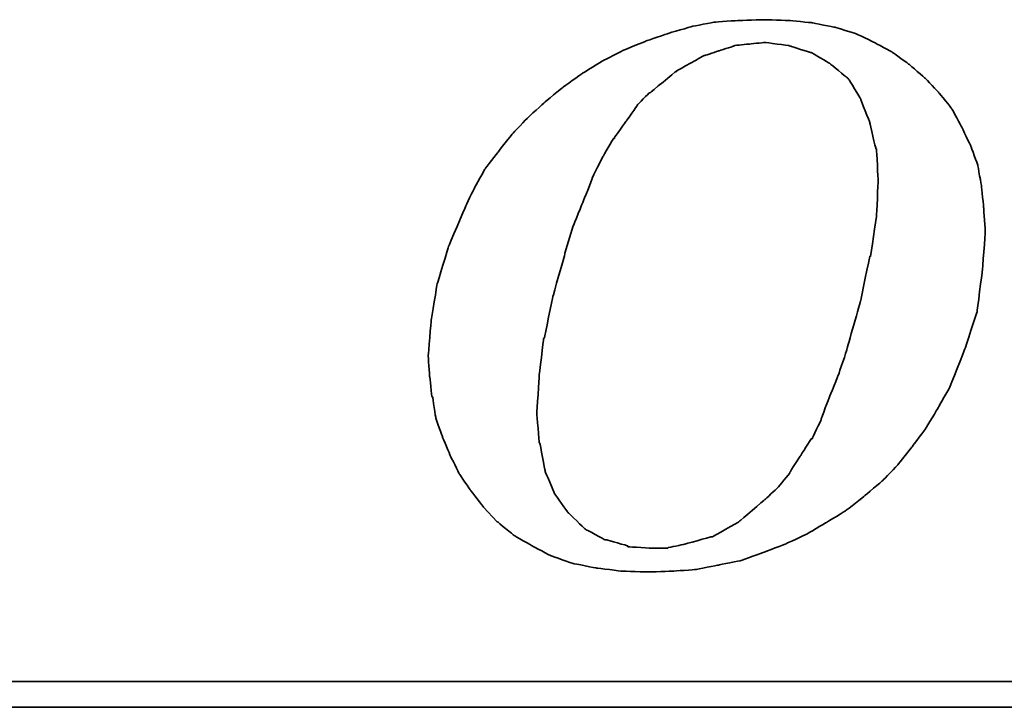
# Model space of a CAD drawing. Header units: millimetres. Extents: x 369 to 702, y 371 to 489.
# Tile 35 of 53: x 618 to 621.88, y 407.52 to 410.24. Entities that reach past the tile are written whole.
import ezdxf

# ---------------------------------------------------------------- set-up
doc = ezdxf.new("R2010")
doc.units = ezdxf.units.MM
doc.layers.add('DIM', color=4, linetype='Continuous')
doc.layers.add('layer 1', color=7, linetype='Continuous')

# ---------------------------------------------------------------- blocks, each defined once
blk = doc.blocks.new('TBI MOTION logo(完整正式版)')
at = {"layer": 'layer 1', "color": 22, "lineweight": 35}
for points, knots in [([(-11.34375, -6.98375), (-11.34375, -6.98375), (-10.91375, -7.43875), (-10.91375, -7.43875), (-10.91375, -7.43875), (-10.91375, -7.43875), (-10.38625, -7.87125), (-10.38625, -7.87125), (-10.38625, -7.87125), (-10.38625, -7.87125), (-9.81125, -8.20375), (-9.81125, -8.20375), (-9.81125, -8.20375), (-9.81125, -8.20375), (-9.21125, -8.51875), (-9.21125, -8.51875), (-9.21125, -8.51875), (-9.21125, -8.51875), (-8.51625, -8.75875), (-8.51625, -8.75875), (-8.51625, -8.75875), (-8.51625, -8.75875), (-7.77125, -8.90375), (-7.77125, -8.90375), (-7.77125, -8.90375), (-7.77125, -8.90375), (-6.97875, -8.99875), (-6.97875, -8.99875), (-6.97875, -8.99875), (-6.97875, -8.99875), (-6.14125, -9.02375), (-6.14125, -9.02375), (-6.14125, -9.02375), (-6.14125, -9.02375), (-5.37125, -8.99875), (-5.37125, -8.99875), (-5.37125, -8.99875), (-5.37125, -8.99875), (-4.65375, -8.94875), (-4.65375, -8.94875), (-4.65375, -8.94875), (-4.65375, -8.94875), (-3.93375, -8.80625), (-3.93375, -8.80625), (-3.93375, -8.80625), (-3.93375, -8.80625), (-3.21375, -8.66375), (-3.21375, -8.66375), (-3.21375, -8.66375), (-3.21375, -8.66375), (-2.49375, -8.39875), (-2.49375, -8.39875), (-2.49375, -8.39875), (-2.49375, -8.39875), (-1.79875, -8.13375), (-1.79875, -8.13375), (-1.79875, -8.13375), (-1.79875, -8.13375), (-1.17375, -7.84375), (-1.17375, -7.84375), (-1.17375, -7.84375), (-1.17375, -7.84375), (-0.52375, -7.46375), (-0.52375, -7.46375), (-0.52375, -7.46375), (-0.52375, -7.46375), (0.10124, -7.07875), (0.10124, -7.07875), (0.10124, -7.07875), (0.10124, -7.07875), (0.67625, -6.62375), (0.67625, -6.62375), (0.67625, -6.62375), (0.67625, -6.62375), (1.24874, -6.14375), (1.24874, -6.14375), (1.24874, -6.14375), (1.24874, -6.14375), (1.72874, -5.64125), (1.72874, -5.64125), (1.72874, -5.64125), (1.72874, -5.64125), (2.18624, -5.06375), (2.18624, -5.06375), (2.18624, -5.06375), (2.18624, -5.06375), (2.61625, -4.48874), (2.61625, -4.48874), (2.61625, -4.48874), (2.61625, -4.48874), (3.00125, -3.83874), (3.00125, -3.83874), (3.00125, -3.83874), (3.00125, -3.83874), (3.36124, -3.21374), (3.36124, -3.21374), (3.36124, -3.21374), (3.36124, -3.21374), (3.84374, -1.99125), (3.84374, -1.99125), (3.84374, -1.99125), (3.84374, -1.99125), (4.22625, -0.81875), (4.22625, -0.81875), (4.22625, -0.81875), (4.22625, -0.81875), (4.39125, 0.45624), (4.39125, 0.45624), (4.39125, 0.45624), (4.39125, 0.45624), (4.48874, 1.70124), (4.48874, 1.70124), (4.48874, 1.70124), (4.48874, 1.70124), (4.43874, 2.44625), (4.43874, 2.44625), (4.43874, 2.44625), (4.43874, 2.44625), (4.36874, 3.14125), (4.36874, 3.14125), (4.36874, 3.14125), (4.36874, 3.14125), (4.25125, 3.81125), (4.25125, 3.81125), (4.25125, 3.81125), (4.25125, 3.81125), (4.03124, 4.41125), (4.03124, 4.41125), (4.03124, 4.41125), (4.03124, 4.41125), (3.74374, 5.01125), (3.74374, 5.01125), (3.74374, 5.01125), (3.74374, 5.01125), (3.43124, 5.58875), (3.43124, 5.58875), (3.43124, 5.58875), (3.43124, 5.58875), (3.02625, 6.09125), (3.02625, 6.09125), (3.02625, 6.09125), (3.02625, 6.09125), (2.59374, 6.54875), (2.59374, 6.54875), (2.59374, 6.54875), (2.59374, 6.54875), (2.09124, 6.98125), (2.09124, 6.98125), (2.09124, 6.98125), (2.09124, 6.98125), (1.56124, 7.36625), (1.56124, 7.36625), (1.56124, 7.36625), (1.56124, 7.36625), (0.98624, 7.67625), (0.98624, 7.67625), (0.98624, 7.67625), (0.98624, 7.67625), (0.38624, 7.96375), (0.38624, 7.96375), (0.38624, 7.96375), (0.38624, 7.96375), (-0.25875, 8.15625), (-0.25875, 8.15625), (-0.25875, 8.15625), (-0.25875, 8.15625), (-0.98125, 8.30125), (-0.98125, 8.30125), (-0.98125, 8.30125), (-0.98125, 8.30125), (-1.70124, 8.37125), (-1.70124, 8.37125), (-1.70124, 8.37125), (-1.70124, 8.37125), (-2.49375, 8.39624), (-2.49375, 8.39624), (-2.49375, 8.39624), (-2.49375, 8.39624), (-3.28625, 8.37125), (-3.28625, 8.37125), (-3.28625, 8.37125), (-3.28625, 8.37125), (-4.05125, 8.32125), (-4.05125, 8.32125), (-4.05125, 8.32125), (-4.05125, 8.32125), (-4.77375, 8.18125), (-4.77375, 8.18125), (-4.77375, 8.18125), (-4.77375, 8.18125), (-5.51625, 7.96375), (-5.51625, 7.96375), (-5.51625, 7.96375), (-5.51625, 7.96375), (-6.21125, 7.72625), (-6.21125, 7.72625), (-6.21125, 7.72625), (-6.21125, 7.72625), (-6.92875, 7.43625), (-6.92875, 7.43625), (-6.92875, 7.43625), (-6.92875, 7.43625), (-7.57875, 7.10125), (-7.57875, 7.10125), (-7.57875, 7.10125), (-7.57875, 7.10125), (-8.24875, 6.69125), (-8.24875, 6.69125), (-8.24875, 6.69125), (-8.24875, 6.69125), (-8.84875, 6.26125), (-8.84875, 6.26125), (-8.84875, 6.26125), (-8.84875, 6.26125), (-9.42625, 5.78125), (-9.42625, 5.78125), (-9.42625, 5.78125), (-9.42625, 5.78125), (-9.95375, 5.30125), (-9.95375, 5.30125), (-9.95375, 5.30125), (-9.95375, 5.30125), (-10.43375, 4.79624), (-10.43375, 4.79624), (-10.43375, 4.79624), (-10.43375, 4.79624), (-10.88875, 4.22125), (-10.88875, 4.22125), (-10.88875, 4.22125), (-10.88875, 4.22125), (-11.29875, 3.69375), (-11.29875, 3.69375), (-11.29875, 3.69375), (-11.29875, 3.69375), (-11.63375, 3.09125), (-11.63375, 3.09125), (-11.63375, 3.09125), (-11.63375, 3.09125), (-11.91875, 2.49625), (-11.91875, 2.49625), (-11.91875, 2.49625), (-11.91875, 2.49625), (-12.44875, 1.24625), (-12.44875, 1.24625), (-12.44875, 1.24625), (-12.44875, 1.24625), (-12.80875, 0.06874), (-12.80875, 0.06874), (-12.80875, 0.06874), (-12.80875, 0.06874), (-12.99875, -1.07875), (-12.99875, -1.07875), (-12.99875, -1.07875), (-12.99875, -1.07875), (-13.09375, -2.18375), (-13.09375, -2.18375), (-13.09375, -2.18375), (-13.09375, -2.18375), (-13.04875, -2.85375), (-13.04875, -2.85375), (-13.04875, -2.85375), (-13.04875, -2.85375), (-12.97375, -3.50375), (-12.97375, -3.50375), (-12.97375, -3.50375), (-12.97375, -3.50375), (-12.95375, -3.50375), (-12.95375, -3.50375), (-12.95375, -3.50375), (-12.95375, -3.50375), (-12.85375, -4.17375), (-12.85375, -4.17375), (-12.85375, -4.17375), (-12.85375, -4.17375), (-12.63875, -4.77624), (-12.63875, -4.77624), (-12.63875, -4.77624), (-12.63875, -4.77624), (-12.39875, -5.35125), (-12.39875, -5.35125), (-12.39875, -5.35125), (-12.39875, -5.35125), (-12.11375, -5.92875), (-12.11375, -5.92875), (-12.11375, -5.92875), (-12.11375, -5.92875), (-11.75375, -6.45375), (-11.75375, -6.45375), (-11.75375, -6.45375), (-11.75375, -6.45375), (-11.34375, -6.98375), (-11.34375, -6.98375)], [0, 0, 0, 0, 0.01369863, 0.01369863, 0.01369863, 0.01369864, 0.02739726, 0.02739726, 0.02739726, 0.02739727, 0.04109589, 0.04109589, 0.04109589, 0.0410959, 0.05479452, 0.05479452, 0.05479452, 0.05479453, 0.06849315, 0.06849315, 0.06849315, 0.06849316, 0.08219178, 0.08219178, 0.08219178, 0.08219179, 0.09589041, 0.09589041, 0.09589041, 0.09589042, 0.10958904, 0.10958904, 0.10958904, 0.10958905, 0.12328767, 0.12328767, 0.12328767, 0.12328768, 0.1369863, 0.1369863, 0.1369863, 0.13698631, 0.15068493, 0.15068493, 0.15068493, 0.15068494, 0.16438356, 0.16438356, 0.16438356, 0.16438357, 0.17808219, 0.17808219, 0.17808219, 0.1780822, 0.19178082, 0.19178082, 0.19178082, 0.19178083, 0.20547945, 0.20547945, 0.20547945, 0.20547946, 0.21917808, 0.21917808, 0.21917808, 0.21917809, 0.23287671, 0.23287671, 0.23287671, 0.23287672, 0.24657534, 0.24657534, 0.24657534, 0.24657535, 0.26027397, 0.26027397, 0.26027397, 0.26027398, 0.2739726, 0.2739726, 0.2739726, 0.27397261, 0.28767123, 0.28767123, 0.28767123, 0.28767124, 0.30136986, 0.30136986, 0.30136986, 0.30136987, 0.31506849, 0.31506849, 0.31506849, 0.3150685, 0.32876712, 0.32876712, 0.32876712, 0.32876713, 0.34246575, 0.34246575, 0.34246575, 0.34246576, 0.35616438, 0.35616438, 0.35616438, 0.35616439, 0.36986301, 0.36986301, 0.36986301, 0.36986302, 0.38356164, 0.38356164, 0.38356164, 0.38356165, 0.39726027, 0.39726027, 0.39726027, 0.39726028, 0.4109589, 0.4109589, 0.4109589, 0.41095891, 0.42465753, 0.42465753, 0.42465753, 0.42465754, 0.43835616, 0.43835616, 0.43835616, 0.43835617, 0.45205479, 0.45205479, 0.45205479, 0.4520548, 0.46575342, 0.46575342, 0.46575342, 0.46575343, 0.47945205, 0.47945205, 0.47945205, 0.47945206, 0.49315068, 0.49315068, 0.49315068, 0.49315069, 0.50684932, 0.50684932, 0.50684932, 0.50684933, 0.52054795, 0.52054795, 0.52054795, 0.52054796, 0.53424658, 0.53424658, 0.53424658, 0.53424659, 0.54794521, 0.54794521, 0.54794521, 0.54794522, 0.56164384, 0.56164384, 0.56164384, 0.56164385, 0.57534247, 0.57534247, 0.57534247, 0.57534248, 0.5890411, 0.5890411, 0.5890411, 0.58904111, 0.60273973, 0.60273973, 0.60273973, 0.60273974, 0.61643836, 0.61643836, 0.61643836, 0.61643837, 0.63013699, 0.63013699, 0.63013699, 0.630137, 0.64383562, 0.64383562, 0.64383562, 0.64383563, 0.65753425, 0.65753425, 0.65753425, 0.65753426, 0.67123288, 0.67123288, 0.67123288, 0.67123289, 0.68493151, 0.68493151, 0.68493151, 0.68493152, 0.69863014, 0.69863014, 0.69863014, 0.69863015, 0.71232877, 0.71232877, 0.71232877, 0.71232878, 0.7260274, 0.7260274, 0.7260274, 0.72602741, 0.73972603, 0.73972603, 0.73972603, 0.73972604, 0.75342466, 0.75342466, 0.75342466, 0.75342467, 0.76712329, 0.76712329, 0.76712329, 0.7671233, 0.78082192, 0.78082192, 0.78082192, 0.78082193, 0.79452055, 0.79452055, 0.79452055, 0.79452056, 0.80821918, 0.80821918, 0.80821918, 0.80821919, 0.82191781, 0.82191781, 0.82191781, 0.82191782, 0.83561644, 0.83561644, 0.83561644, 0.83561645, 0.84931507, 0.84931507, 0.84931507, 0.84931508, 0.8630137, 0.8630137, 0.8630137, 0.86301371, 0.87671233, 0.87671233, 0.87671233, 0.87671234, 0.89041096, 0.89041096, 0.89041096, 0.89041097, 0.90410959, 0.90410959, 0.90410959, 0.9041096, 0.91780822, 0.91780822, 0.91780822, 0.91780823, 0.93150685, 0.93150685, 0.93150685, 0.93150686, 0.94520548, 0.94520548, 0.94520548, 0.94520549, 0.95890411, 0.95890411, 0.95890411, 0.95890412, 0.97260274, 0.97260274, 0.97260274, 0.97260275, 0.98630137, 0.98630137, 0.98630137, 0.98630138, 1, 1, 1, 1]), ([(-8.77875, 1.03124), (-8.77875, 1.03124), (-8.51625, 1.89625), (-8.51625, 1.89625), (-8.51625, 1.89625), (-8.51625, 1.89625), (-8.20375, 2.66375), (-8.20375, 2.66375), (-8.20375, 2.66375), (-8.20375, 2.66375), (-7.91625, 3.38125), (-7.91625, 3.38125), (-7.91625, 3.38125), (-7.91625, 3.38125), (-7.91625, 3.40624), (-7.91625, 3.40624), (-7.91625, 3.40624), (-7.91625, 3.40624), (-7.57875, 4.07624), (-7.57875, 4.07624), (-7.57875, 4.07624), (-7.57875, 4.07624), (-7.24375, 4.65125), (-7.24375, 4.65125), (-7.24375, 4.65125), (-7.24375, 4.65125), (-7.21875, 4.65125), (-7.21875, 4.65125), (-7.21875, 4.65125), (-7.21875, 4.65125), (-7.21875, 4.67624), (-7.21875, 4.67624), (-7.21875, 4.67624), (-7.21875, 4.67624), (-6.83625, 5.20375), (-6.83625, 5.20375), (-6.83625, 5.20375), (-6.83625, 5.20375), (-6.49875, 5.68625), (-6.49875, 5.68625), (-6.49875, 5.68625), (-6.49875, 5.68625), (-6.49875, 5.70625), (-6.49875, 5.70625), (-6.49875, 5.70625), (-6.49875, 5.70625), (-6.11625, 6.09125), (-6.11625, 6.09125), (-6.11625, 6.09125), (-6.11625, 6.09125), (-6.09125, 6.09125), (-6.09125, 6.09125), (-6.09125, 6.09125), (-6.09125, 6.09125), (-5.27375, 6.76625), (-5.27375, 6.76625), (-5.27375, 6.76625), (-5.27375, 6.76625), (-5.24875, 6.76625), (-5.24875, 6.76625), (-5.24875, 6.76625), (-5.24875, 6.76625), (-5.24875, 6.78625), (-5.24875, 6.78625), (-5.24875, 6.78625), (-5.24875, 6.78625), (-4.38875, 7.26624), (-4.38875, 7.26624), (-4.38875, 7.26624), (-4.38875, 7.26624), (-4.36125, 7.26624), (-4.36125, 7.26624), (-4.36125, 7.26624), (-4.36125, 7.26624), (-3.93375, 7.41125), (-3.93375, 7.41125), (-3.93375, 7.41125), (-3.93375, 7.41125), (-3.47375, 7.55625), (-3.47375, 7.55625), (-3.47375, 7.55625), (-3.47375, 7.55625), (-3.45375, 7.55625), (-3.45375, 7.55625), (-3.45375, 7.55625), (-3.45375, 7.55625), (-3.42875, 7.58124), (-3.42875, 7.58124), (-3.42875, 7.58124), (-3.42875, 7.58124), (-2.97375, 7.62625), (-2.97375, 7.62625), (-2.97375, 7.62625), (-2.97375, 7.62625), (-2.49375, 7.67625), (-2.49375, 7.67625), (-2.49375, 7.67625), (-2.49375, 7.67625), (-2.46875, 7.67625), (-2.46875, 7.67625), (-2.46875, 7.67625), (-2.46875, 7.67625), (-1.70124, 7.58124), (-1.70124, 7.58124), (-1.70124, 7.58124), (-1.70124, 7.58124), (-1.67875, 7.55625), (-1.67875, 7.55625), (-1.67875, 7.55625), (-1.67875, 7.55625), (-1.65375, 7.55625), (-1.65375, 7.55625), (-1.65375, 7.55625), (-1.65375, 7.55625), (-1.03125, 7.36625), (-1.03125, 7.36625), (-1.03125, 7.36625), (-1.03125, 7.36625), (-1.00625, 7.36625), (-1.00625, 7.36625), (-1.00625, 7.36625), (-1.00625, 7.36625), (-0.43124, 7.02624), (-0.43124, 7.02624), (-0.43124, 7.02624), (-0.43124, 7.02624), (-0.40625, 7.00624), (-0.40625, 7.00624), (-0.40625, 7.00624), (-0.40625, 7.00624), (0.12124, 6.57124), (0.12124, 6.57124), (0.12124, 6.57124), (0.12124, 6.57124), (0.14624, 6.54875), (0.14624, 6.54875), (0.14624, 6.54875), (0.14624, 6.54875), (0.17124, 6.52375), (0.17124, 6.52375), (0.17124, 6.52375), (0.17124, 6.52375), (0.55625, 5.89875), (0.55625, 5.89875), (0.55625, 5.89875), (0.55625, 5.89875), (0.55625, 5.87625), (0.55625, 5.87625), (0.55625, 5.87625), (0.55625, 5.87625), (0.84124, 5.15625), (0.84124, 5.15625), (0.84124, 5.15625), (0.84124, 5.15625), (0.84124, 5.13125), (0.84124, 5.13125), (0.84124, 5.13125), (0.84124, 5.13125), (1.03624, 4.31875), (1.03624, 4.31875), (1.03624, 4.31875), (1.03624, 4.31875), (1.05624, 4.31875), (1.05624, 4.31875), (1.05624, 4.31875), (1.05624, 4.31875), (1.05624, 4.29125), (1.05624, 4.29125), (1.05624, 4.29125), (1.05624, 4.29125), (1.10625, 3.33125), (1.10625, 3.33125), (1.10625, 3.33125), (1.10625, 3.33125), (1.10625, 3.30875), (1.10625, 3.30875), (1.10625, 3.30875), (1.10625, 3.30875), (1.05624, 2.20624), (1.05624, 2.20624), (1.05624, 2.20624), (1.05624, 2.20624), (1.05624, 2.18124), (1.05624, 2.18124), (1.05624, 2.18124), (1.05624, 2.18124), (0.86624, 0.93624), (0.86624, 0.93624), (0.86624, 0.93624), (0.86624, 0.93624), (0.84124, 0.93624), (0.84124, 0.93624), (0.84124, 0.93624), (0.84124, 0.93624), (0.55625, -0.45874), (0.55625, -0.45874), (0.55625, -0.45874), (0.55625, -0.45874), (0.12124, -1.99125), (0.12124, -1.99125), (0.12124, -1.99125), (0.12124, -1.99125), (0.12124, -2.01874), (0.12124, -2.01874), (0.12124, -2.01874), (0.12124, -2.01874), (-0.13874, -2.78375), (-0.13874, -2.78375), (-0.13874, -2.78375), (-0.13874, -2.78375), (-0.43124, -3.50375), (-0.43124, -3.50375), (-0.43124, -3.50375), (-0.43124, -3.50375), (-0.69375, -4.19875), (-0.69375, -4.19875), (-0.69375, -4.19875), (-0.69375, -4.19875), (-0.69375, -4.22375), (-0.69375, -4.22375), (-0.69375, -4.22375), (-0.69375, -4.22375), (-0.98125, -4.82374), (-0.98125, -4.82374), (-0.98125, -4.82374), (-0.98125, -4.82374), (-1.00625, -4.82374), (-1.00625, -4.82374), (-1.00625, -4.82374), (-1.00625, -4.82374), (-1.33875, -5.35125), (-1.33875, -5.35125), (-1.33875, -5.35125), (-1.33875, -5.35125), (-1.67875, -5.87875), (-1.67875, -5.87875), (-1.67875, -5.87875), (-1.67875, -5.87875), (-1.67875, -5.90375), (-1.67875, -5.90375), (-1.67875, -5.90375), (-1.67875, -5.90375), (-2.05875, -6.35875), (-2.05875, -6.35875), (-2.05875, -6.35875), (-2.05875, -6.35875), (-2.08375, -6.38375), (-2.08375, -6.38375), (-2.08375, -6.38375), (-2.08375, -6.38375), (-2.46875, -6.74375), (-2.46875, -6.74375), (-2.46875, -6.74375), (-2.46875, -6.74375), (-3.25875, -7.41625), (-3.25875, -7.41625), (-3.25875, -7.41625), (-3.25875, -7.41625), (-3.28625, -7.43875), (-3.28625, -7.43875), (-3.28625, -7.43875), (-3.28625, -7.43875), (-4.12375, -7.91875), (-4.12375, -7.91875), (-4.12375, -7.91875), (-4.12375, -7.91875), (-4.14875, -7.91875), (-4.14875, -7.91875), (-4.14875, -7.91875), (-4.14875, -7.91875), (-4.17125, -7.91875), (-4.17125, -7.91875), (-4.17125, -7.91875), (-4.17125, -7.91875), (-5.03375, -8.15875), (-5.03375, -8.15875), (-5.03375, -8.15875), (-5.03375, -8.15875), (-5.51625, -8.25625), (-5.51625, -8.25625), (-5.51625, -8.25625), (-5.51625, -8.25625), (-5.54125, -8.27875), (-5.54125, -8.27875), (-5.54125, -8.27875), (-5.54125, -8.27875), (-5.56375, -8.27875), (-5.56375, -8.27875), (-5.56375, -8.27875), (-5.56375, -8.27875), (-5.99625, -8.27875), (-5.99625, -8.27875), (-5.99625, -8.27875), (-5.99625, -8.27875), (-6.76375, -8.23125), (-6.76375, -8.23125), (-6.76375, -8.23125), (-6.76375, -8.23125), (-6.78875, -8.23125), (-6.78875, -8.23125), (-6.78875, -8.23125), (-6.78875, -8.23125), (-6.78875, -8.20375), (-6.78875, -8.20375), (-6.78875, -8.20375), (-6.78875, -8.20375), (-7.45875, -8.01375), (-7.45875, -8.01375), (-7.45875, -8.01375), (-7.45875, -8.01375), (-7.48375, -8.01375), (-7.48375, -8.01375), (-7.48375, -8.01375), (-7.48375, -8.01375), (-7.50875, -8.01375), (-7.50875, -8.01375), (-7.50875, -8.01375), (-7.50875, -8.01375), (-8.13125, -7.67875), (-8.13125, -7.67875), (-8.13125, -7.67875), (-8.13125, -7.67875), (-8.15625, -7.65375), (-8.15625, -7.65375), (-8.15625, -7.65375), (-8.15625, -7.65375), (-8.65875, -7.17375), (-8.65875, -7.17375), (-8.65875, -7.17375), (-8.65875, -7.17375), (-8.68375, -7.14875), (-8.68375, -7.14875), (-8.68375, -7.14875), (-8.68375, -7.14875), (-9.08875, -6.57375), (-9.08875, -6.57375), (-9.08875, -6.57375), (-9.08875, -6.57375), (-9.11375, -6.54875), (-9.11375, -6.54875), (-9.11375, -6.54875), (-9.11375, -6.54875), (-9.11375, -6.52875), (-9.11375, -6.52875), (-9.11375, -6.52875), (-9.11375, -6.52875), (-9.40375, -5.85375), (-9.40375, -5.85375), (-9.40375, -5.85375), (-9.40375, -5.85375), (-9.40375, -5.82875), (-9.40375, -5.82875), (-9.40375, -5.82875), (-9.40375, -5.82875), (-9.56875, -4.96875), (-9.56875, -4.96875), (-9.56875, -4.96875), (-9.56875, -4.96875), (-9.59375, -4.94375), (-9.59375, -4.94375), (-9.59375, -4.94375), (-9.59375, -4.94375), (-9.66375, -4.03375), (-9.66375, -4.03375), (-9.66375, -4.03375), (-9.66375, -4.03375), (-9.66375, -4.00875), (-9.66375, -4.00875), (-9.66375, -4.00875), (-9.66375, -4.00875), (-9.59375, -2.85375), (-9.59375, -2.85375), (-9.59375, -2.85375), (-9.59375, -2.85375), (-9.45125, -1.65875), (-9.45125, -1.65875), (-9.45125, -1.65875), (-9.45125, -1.65875), (-9.42625, -1.63375), (-9.42625, -1.63375), (-9.42625, -1.63375), (-9.42625, -1.63375), (-9.16125, -0.33875), (-9.16125, -0.33875), (-9.16125, -0.33875), (-9.16125, -0.33875), (-8.77875, 1.00624), (-8.77875, 1.00624), (-8.77875, 1.00624), (-8.77875, 1.00624), (-8.77875, 1.03124), (-8.77875, 1.03124)], [0, 0, 0, 0, 0.01020408, 0.01020408, 0.01020408, 0.01020409, 0.02040816, 0.02040816, 0.02040816, 0.02040817, 0.03061224, 0.03061224, 0.03061224, 0.03061225, 0.04081633, 0.04081633, 0.04081633, 0.04081634, 0.05102041, 0.05102041, 0.05102041, 0.05102042, 0.06122449, 0.06122449, 0.06122449, 0.0612245, 0.07142857, 0.07142857, 0.07142857, 0.07142858, 0.08163265, 0.08163265, 0.08163265, 0.08163266, 0.09183673, 0.09183673, 0.09183673, 0.09183674, 0.10204082, 0.10204082, 0.10204082, 0.10204083, 0.1122449, 0.1122449, 0.1122449, 0.11224491, 0.12244898, 0.12244898, 0.12244898, 0.12244899, 0.13265306, 0.13265306, 0.13265306, 0.13265307, 0.14285714, 0.14285714, 0.14285714, 0.14285715, 0.15306122, 0.15306122, 0.15306122, 0.15306123, 0.16326531, 0.16326531, 0.16326531, 0.16326532, 0.17346939, 0.17346939, 0.17346939, 0.1734694, 0.18367347, 0.18367347, 0.18367347, 0.18367348, 0.19387755, 0.19387755, 0.19387755, 0.19387756, 0.20408163, 0.20408163, 0.20408163, 0.20408164, 0.21428571, 0.21428571, 0.21428571, 0.21428572, 0.2244898, 0.2244898, 0.2244898, 0.22448981, 0.23469388, 0.23469388, 0.23469388, 0.23469389, 0.24489796, 0.24489796, 0.24489796, 0.24489797, 0.25510204, 0.25510204, 0.25510204, 0.25510205, 0.26530612, 0.26530612, 0.26530612, 0.26530613, 0.2755102, 0.2755102, 0.2755102, 0.27551021, 0.28571429, 0.28571429, 0.28571429, 0.2857143, 0.29591837, 0.29591837, 0.29591837, 0.29591838, 0.30612245, 0.30612245, 0.30612245, 0.30612246, 0.31632653, 0.31632653, 0.31632653, 0.31632654, 0.32653061, 0.32653061, 0.32653061, 0.32653062, 0.33673469, 0.33673469, 0.33673469, 0.3367347, 0.34693878, 0.34693878, 0.34693878, 0.34693879, 0.35714286, 0.35714286, 0.35714286, 0.35714287, 0.36734694, 0.36734694, 0.36734694, 0.36734695, 0.37755102, 0.37755102, 0.37755102, 0.37755103, 0.3877551, 0.3877551, 0.3877551, 0.38775511, 0.39795918, 0.39795918, 0.39795918, 0.39795919, 0.40816327, 0.40816327, 0.40816327, 0.40816328, 0.41836735, 0.41836735, 0.41836735, 0.41836736, 0.42857143, 0.42857143, 0.42857143, 0.42857144, 0.43877551, 0.43877551, 0.43877551, 0.43877552, 0.44897959, 0.44897959, 0.44897959, 0.4489796, 0.45918367, 0.45918367, 0.45918367, 0.45918368, 0.46938776, 0.46938776, 0.46938776, 0.46938777, 0.47959184, 0.47959184, 0.47959184, 0.47959185, 0.48979592, 0.48979592, 0.48979592, 0.48979593, 0.5, 0.5, 0.5, 0.50000001, 0.51020408, 0.51020408, 0.51020408, 0.51020409, 0.52040816, 0.52040816, 0.52040816, 0.52040817, 0.53061224, 0.53061224, 0.53061224, 0.53061225, 0.54081633, 0.54081633, 0.54081633, 0.54081634, 0.55102041, 0.55102041, 0.55102041, 0.55102042, 0.56122449, 0.56122449, 0.56122449, 0.5612245, 0.57142857, 0.57142857, 0.57142857, 0.57142858, 0.58163265, 0.58163265, 0.58163265, 0.58163266, 0.59183673, 0.59183673, 0.59183673, 0.59183674, 0.60204082, 0.60204082, 0.60204082, 0.60204083, 0.6122449, 0.6122449, 0.6122449, 0.61224491, 0.62244898, 0.62244898, 0.62244898, 0.62244899, 0.63265306, 0.63265306, 0.63265306, 0.63265307, 0.64285714, 0.64285714, 0.64285714, 0.64285715, 0.65306122, 0.65306122, 0.65306122, 0.65306123, 0.66326531, 0.66326531, 0.66326531, 0.66326532, 0.67346939, 0.67346939, 0.67346939, 0.6734694, 0.68367347, 0.68367347, 0.68367347, 0.68367348, 0.69387755, 0.69387755, 0.69387755, 0.69387756, 0.70408163, 0.70408163, 0.70408163, 0.70408164, 0.71428571, 0.71428571, 0.71428571, 0.71428572, 0.7244898, 0.7244898, 0.7244898, 0.72448981, 0.73469388, 0.73469388, 0.73469388, 0.73469389, 0.74489796, 0.74489796, 0.74489796, 0.74489797, 0.75510204, 0.75510204, 0.75510204, 0.75510205, 0.76530612, 0.76530612, 0.76530612, 0.76530613, 0.7755102, 0.7755102, 0.7755102, 0.77551021, 0.78571429, 0.78571429, 0.78571429, 0.7857143, 0.79591837, 0.79591837, 0.79591837, 0.79591838, 0.80612245, 0.80612245, 0.80612245, 0.80612246, 0.81632653, 0.81632653, 0.81632653, 0.81632654, 0.82653061, 0.82653061, 0.82653061, 0.82653062, 0.83673469, 0.83673469, 0.83673469, 0.8367347, 0.84693878, 0.84693878, 0.84693878, 0.84693879, 0.85714286, 0.85714286, 0.85714286, 0.85714287, 0.86734694, 0.86734694, 0.86734694, 0.86734695, 0.87755102, 0.87755102, 0.87755102, 0.87755103, 0.8877551, 0.8877551, 0.8877551, 0.88775511, 0.89795918, 0.89795918, 0.89795918, 0.89795919, 0.90816327, 0.90816327, 0.90816327, 0.90816328, 0.91836735, 0.91836735, 0.91836735, 0.91836736, 0.92857143, 0.92857143, 0.92857143, 0.92857144, 0.93877551, 0.93877551, 0.93877551, 0.93877552, 0.94897959, 0.94897959, 0.94897959, 0.9489796, 0.95918367, 0.95918367, 0.95918367, 0.95918368, 0.96938776, 0.96938776, 0.96938776, 0.96938777, 0.97959184, 0.97959184, 0.97959184, 0.97959185, 0.98979592, 0.98979592, 0.98979592, 0.98979593, 1, 1, 1, 1]), ([(75.90875, -9.47875), (75.90875, -9.47875), (75.90875, -12.28625), (75.90875, -12.28625), (75.90875, -12.28625), (75.90875, -12.28625), (75.90875, -12.47875), (75.90875, -12.47875), (75.90875, -12.47875), (75.90875, -12.47875), (75.71625, -12.47875), (75.71625, -12.47875), (75.71625, -12.47875), (75.71625, -12.47875), (-88.32875, -12.47875), (-88.32875, -12.47875), (-88.32875, -12.47875), (-88.32875, -12.47875), (-88.32875, -13.29375), (-88.32875, -13.29375), (-88.32875, -13.29375), (-88.32875, -13.29375), (82.89125, -13.29375), (82.89125, -13.29375), (82.89125, -13.29375), (82.89125, -13.29375), (75.90875, -9.47875), (75.90875, -9.47875)], [0, 0, 0, 0, 0.14285714, 0.14285714, 0.14285714, 0.14285715, 0.28571429, 0.28571429, 0.28571429, 0.2857143, 0.42857143, 0.42857143, 0.42857143, 0.42857144, 0.57142857, 0.57142857, 0.57142857, 0.57142858, 0.71428571, 0.71428571, 0.71428571, 0.71428572, 0.85714286, 0.85714286, 0.85714286, 0.85714287, 1, 1, 1, 1])]:
    blk.add_open_spline(points, degree=3, knots=knots, dxfattribs=at)

msp = doc.modelspace()

# ---------------------------------------------------------------- block references
at = {"layer": 'DIM', "color": 7, "xscale": 0.1250977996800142, "yscale": 0.1250977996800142, "zscale": 0.1250977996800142}
msp.add_blockref('TBI MOTION logo(完整正式版)', (621.2459, 409.1855), dxfattribs=at)

doc.saveas('drawing.dxf')
